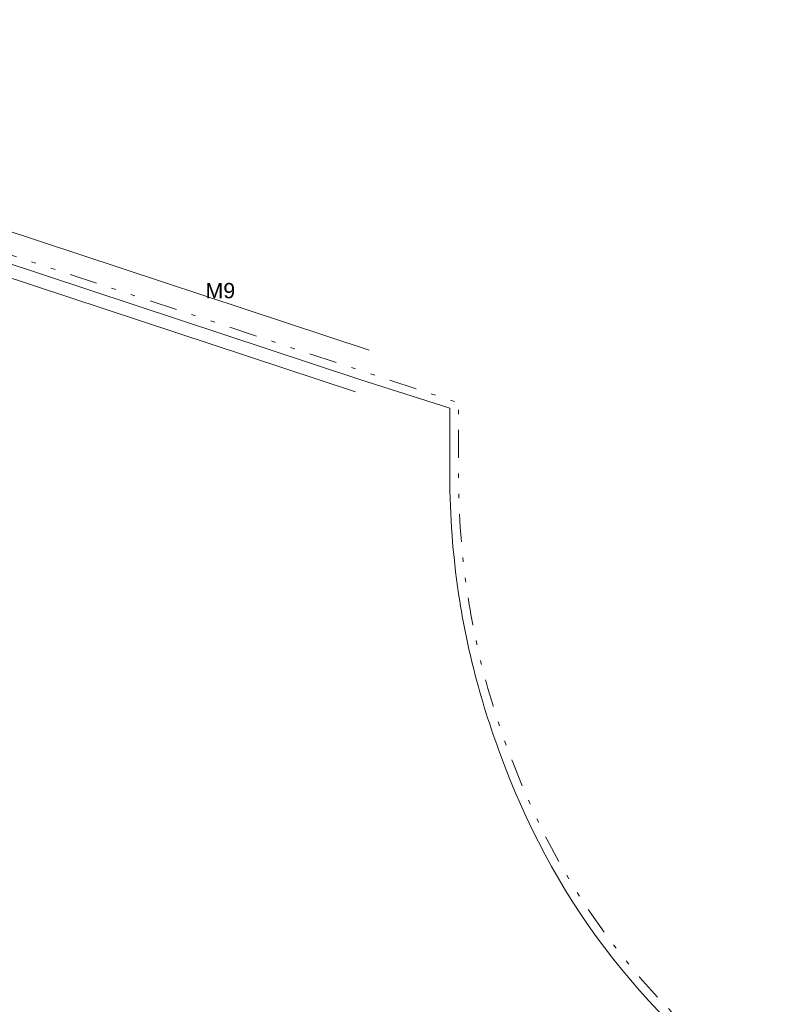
# Model space of a CAD drawing. Extents: x 133810 to 134220, y 448637 to 448926.
# Tile 12 of 13: x 134071 to 134088, y 448777 to 448800. Entities that reach past the tile are written whole.
import ezdxf

# ---------------------------------------------------------------- set-up
doc = ezdxf.new("R2010")
doc.units = 0
doc.header["$MEASUREMENT"] = 0
doc.linetypes.add('DGN Style 6', pattern=[17.238445, 6.344328, -3.62533, 0.009063, -3.62533, 0.009063, -3.62533])
for name, color, linetype, lineweight in [('N-WA-VW-VRI-KABELTRACE-BESTAAND', 1, 'Continuous', 0), ('N-WA-VW-VRI-KOPPELKABEL BESTAAND', 12, 'DGN Style 6', 13), ('N-WA-VW-VRI-MANTELBUIS-BESTAAND', 1, 'Continuous', 0), ('N-WE-VW-VRI-TEKST', 7, 'Continuous', 0)]:
    doc.layers.add(name, color=color, linetype=linetype, lineweight=lineweight)
doc.styles.add('StyleArial', font='arial.ttf')

msp = doc.modelspace()

# ---------------------------------------------------------------- linework, layer by layer
at = {"layer": 'N-WA-VW-VRI-KABELTRACE-BESTAAND', "ltscale": 0.1}
for p, q in [((134055.391, 448799.332), (134078.299, 448791.759)), ((134078.301, 448791.759), (134080.355, 448791.098))]:
    msp.add_line(p, q, dxfattribs=at)
at = {"layer": 'N-WA-VW-VRI-KABELTRACE-BESTAAND', "ltscale": 0.1, "flags": 128}
msp.add_lwpolyline([(134087.779, 448775.076, -0.155501), (134081.608, 448782.94, -0.028828), (134080.968, 448784.888, -0.026033), (134080.584, 448786.691, -0.03699), (134080.357, 448789.377), (134080.357, 448789.38), (134080.355, 448791.098)], format="xyb", dxfattribs=at)
at = {"layer": 'N-WA-VW-VRI-KOPPELKABEL BESTAAND', "ltscale": 0.1}
msp.add_line((134055.263, 448799.585), (134080.554, 448791.224), dxfattribs=at)
at = {"layer": 'N-WA-VW-VRI-KOPPELKABEL BESTAAND', "ltscale": 0.1, "flags": 128}
msp.add_lwpolyline([(134088.017, 448775.157, -0.157912), (134081.795, 448783.011, -0.028857), (134081.161, 448784.939, -0.026036), (134080.781, 448786.723, -0.036991), (134080.557, 448789.379), (134080.557, 448789.381), (134080.554, 448791.224)], format="xyb", dxfattribs=at)
at = {"layer": 'N-WA-VW-VRI-MANTELBUIS-BESTAAND'}
for p, q in [((134078.519, 448792.424), (134055.672, 448799.976)), ((134078.205, 448791.474), (134055.358, 448799.027))]:
    msp.add_line(p, q, dxfattribs=at)

# ---------------------------------------------------------------- texts
at = {"layer": 'N-WE-VW-VRI-TEKST', "color": 7, "insert": (134074.777, 448793.962), "char_height": 0.35, "attachment_point": 1, "line_spacing_factor": 0.8, "style": 'StyleArial'}
msp.add_mtext('M9', dxfattribs=at)

doc.saveas('drawing.dxf')
